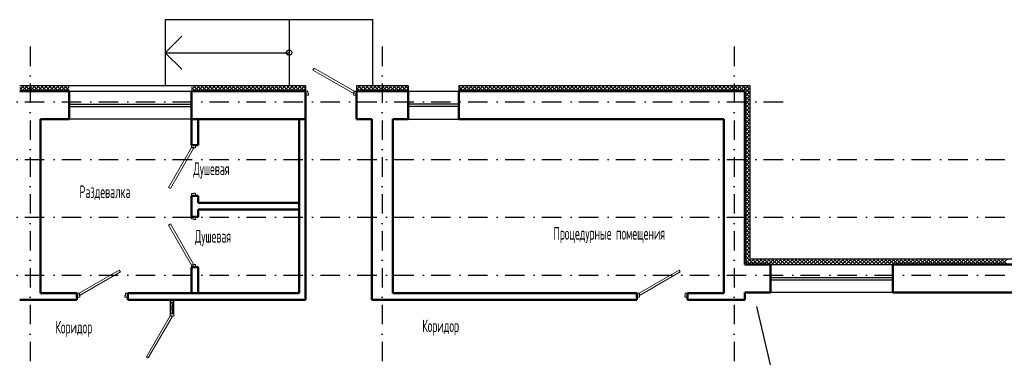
# Model space of a CAD drawing. Extents: x -1560602 to 321118, y -2308202 to -430103.
# Tile 93 of 104: x -1522665 to -1504795, y -2036983 to -2030793. Entities that reach past the tile are written whole.
import ezdxf

# ---------------------------------------------------------------- set-up
doc = ezdxf.new("R2010")
doc.units = 0
doc.header["$MEASUREMENT"] = 0
doc.linetypes.add('Dot & Dashed', pattern=[670.277762, 352.777767, -176.388884, 0, -141.111112])
doc.linetypes.add('Штрихпунктирная', pattern=[0.670278, 0.352778, -0.176389, 0, -0.141111])
doc.layers.get('0').update_dxf_attribs({"color": 255, "linetype": 'CONTINUOUS'})
doc.layers.add('Двери', color=4, linetype='CONTINUOUS', lineweight=15)
doc.layers.add('стены', color=5, linetype='CONTINUOUS', lineweight=50)
for name, color, linetype in [('Оси', 253, 'Dot & Dashed'), ('отделка', 240, 'CONTINUOUS'), ('Текст', 7, 'CONTINUOUS'), ('Утеплитель', 6, 'CONTINUOUS')]:
    doc.layers.add(name, color=color, linetype=linetype)
doc.styles.get("Standard").update_dxf_attribs({"font": 'spds.shx', "width": 0.7, "height": 250})

msp = doc.modelspace()

# ---------------------------------------------------------------- linework, layer by layer
at = {"color": 0, "ltscale": 100}
for p, q in [((-1516254.7, -2030793.1), (-1520024.7, -2030793.1)), ((-1520024.7, -2030793.1), (-1520024.7, -2031993.1)), ((-1517774.7, -2030793.1), (-1517774.7, -2031993.1)), ((-1516254.7, -2031993.1), (-1516254.7, -2030793.1)), ((-1520024.7, -2031393.1), (-1519724.7, -2031093.1)), ((-1520024.7, -2031393.1), (-1517774.7, -2031393.1)), ((-1519724.7, -2031693.1), (-1520024.7, -2031393.1))]:
    msp.add_line(p, q, dxfattribs=at)
at = {"color": 0}
msp.add_line((-1509289.3, -2036003.8, 0), (-1509041.9, -2037063.3, 0), dxfattribs=at)
at = {"color": 0, "ltscale": 100}
msp.add_circle((-1517774.7, -2031393.1), 50, dxfattribs=at)
at = {"layer": 'Двери', "color": 0, "linetype": 'Continuous'}
for p, q in [((-1517322.2, -2031673.1), (-1517342.2, -2031707.7)), ((-1517342.2, -2031707.7), (-1516614.7, -2032127.7)), ((-1516594.7, -2032093.1), (-1517322.2, -2031673.1)), ((-1517434.7, -2032093.1), (-1517474.7, -2032093.1)), ((-1517474.7, -2032163.1), (-1517424.7, -2032163.1)), ((-1517434.7, -2032133.1), (-1517434.7, -2032093.1)), ((-1517424.7, -2032133.1), (-1517434.7, -2032133.1)), ((-1517424.7, -2032163.1), (-1517424.7, -2032133.1)), ((-1516614.7, -2032127.7), (-1516594.7, -2032093.1)), ((-1516594.7, -2032133.1), (-1516604.7, -2032133.1)), ((-1516604.7, -2032133.1), (-1516604.7, -2032163.1)), ((-1516604.7, -2032163.1), (-1516554.7, -2032163.1)), ((-1516554.7, -2032093.1), (-1516594.7, -2032093.1)), ((-1516594.7, -2032093.1), (-1516594.7, -2032133.1)), ((-1519544.7, -2033113.1), (-1519964.7, -2033840.6)), ((-1519930.1, -2033860.6), (-1519510.1, -2033133.1)), ((-1519544.7, -2033073.1), (-1519544.7, -2033113.1)), ((-1519544.7, -2033113.1), (-1519504.7, -2033113.1)), ((-1519510.1, -2033133.1), (-1519544.7, -2033113.1)), ((-1519504.7, -2033113.1), (-1519504.7, -2033123.1)), ((-1519504.7, -2033123.1), (-1519474.7, -2033123.1)), ((-1519474.7, -2033123.1), (-1519474.7, -2033073.1)), ((-1519964.7, -2033840.6), (-1519930.1, -2033860.6)), ((-1519504.7, -2033953.1), (-1519544.7, -2033953.1)), ((-1519544.7, -2033953.1), (-1519544.7, -2033993.1)), ((-1519474.7, -2033943.1), (-1519504.7, -2033943.1)), ((-1519504.7, -2033943.1), (-1519504.7, -2033953.1)), ((-1519474.7, -2033993.1), (-1519474.7, -2033943.1)), ((-1519544.7, -2034413.1), (-1519544.7, -2034373.1)), ((-1519504.7, -2034413.1), (-1519544.7, -2034413.1)), ((-1519504.7, -2034423.1), (-1519504.7, -2034413.1)), ((-1519474.7, -2034423.1), (-1519504.7, -2034423.1)), ((-1519474.7, -2034373.1), (-1519474.7, -2034423.1)), ((-1519964.7, -2034525.6), (-1519930.1, -2034505.6)), ((-1519544.7, -2035253.1), (-1519964.7, -2034525.6)), ((-1519930.1, -2034505.6), (-1519510.1, -2035233.1)), ((-1521584.7, -2035763.1), (-1520857.3, -2035343.1)), ((-1520837.3, -2035377.7), (-1521564.7, -2035797.7)), ((-1520857.3, -2035343.1), (-1520837.3, -2035377.7)), ((-1519510.1, -2035233.1), (-1519544.7, -2035253.1)), ((-1519544.7, -2035293.1), (-1519544.7, -2035253.1)), ((-1519544.7, -2035253.1), (-1519504.7, -2035253.1)), ((-1519504.7, -2035253.1), (-1519504.7, -2035243.1)), ((-1519504.7, -2035243.1), (-1519474.7, -2035243.1)), ((-1519474.7, -2035243.1), (-1519474.7, -2035293.1)), ((-1511424.7, -2035763.1), (-1510697.3, -2035343.1)), ((-1510677.3, -2035377.7), (-1511404.7, -2035797.7)), ((-1510697.3, -2035343.1), (-1510677.3, -2035377.7)), ((-1521624.7, -2035763.1), (-1521584.7, -2035763.1)), ((-1521574.7, -2035833.1), (-1521624.7, -2035833.1)), ((-1521584.7, -2035763.1), (-1521584.7, -2035803.1)), ((-1521564.7, -2035797.7), (-1521584.7, -2035763.1)), ((-1521584.7, -2035803.1), (-1521574.7, -2035803.1)), ((-1521574.7, -2035803.1), (-1521574.7, -2035833.1)), ((-1520754.7, -2035833.1), (-1520754.7, -2035803.1)), ((-1520754.7, -2035803.1), (-1520744.7, -2035803.1)), ((-1520704.7, -2035833.1), (-1520754.7, -2035833.1)), ((-1520744.7, -2035803.1), (-1520744.7, -2035763.1)), ((-1520744.7, -2035763.1), (-1520704.7, -2035763.1)), ((-1511464.7, -2035763.1), (-1511424.7, -2035763.1)), ((-1511414.7, -2035833.1), (-1511464.7, -2035833.1)), ((-1511424.7, -2035763.1), (-1511424.7, -2035803.1)), ((-1511404.7, -2035797.7), (-1511424.7, -2035763.1)), ((-1511424.7, -2035803.1), (-1511414.7, -2035803.1)), ((-1511414.7, -2035803.1), (-1511414.7, -2035833.1)), ((-1510594.7, -2035833.1), (-1510594.7, -2035803.1)), ((-1510594.7, -2035803.1), (-1510584.7, -2035803.1)), ((-1510544.7, -2035833.1), (-1510594.7, -2035833.1)), ((-1510584.7, -2035803.1), (-1510584.7, -2035763.1)), ((-1510584.7, -2035763.1), (-1510544.7, -2035763.1)), ((-1519934.7, -2036173.3), (-1520364.7, -2036918.1)), ((-1520330.1, -2036938.1), (-1519900.1, -2036193.3)), ((-1519934.7, -2036133.3), (-1519934.7, -2036173.3)), ((-1519934.7, -2036173.3), (-1519894.7, -2036173.3)), ((-1519900.1, -2036193.3), (-1519934.7, -2036173.3)), ((-1519894.7, -2036173.3), (-1519894.7, -2036183.3)), ((-1519894.7, -2036183.3), (-1519864.7, -2036183.3)), ((-1519864.7, -2036183.3), (-1519864.7, -2036133.3)), ((-1520364.7, -2036918.1), (-1520330.1, -2036938.1))]:
    msp.add_line(p, q, dxfattribs=at)
at = {"layer": 'Оси', "color": 0, "linetype": 'Штрихпунктирная', "lineweight": -3, "ltscale": 1000}
for p, q in [((-1522474.7, -2031283.4), (-1522474.7, -2057488.4)), ((-1516084.7, -2031283.4), (-1516084.7, -2057488.4)), ((-1509694.7, -2031283.4), (-1509694.7, -2057488.4)), ((-1556760.1, -2032283.4), (-1508694.7, -2032283.4)), ((-1556760.1, -2033333.4), (-1497304.7, -2033333.4)), ((-1556760.1, -2034383.4), (-1497304.7, -2034383.4)), ((-1556760.1, -2035433.4), (-1497304.7, -2035433.4))]:
    msp.add_line(p, q, dxfattribs=at)
at = {"layer": 'отделка', "color": 0, "ltscale": 100}
for p, q in [((-1521764.7, -2032093.1), (-1519544.7, -2032093.1)), ((-1515614.7, -2032093.1), (-1514694.7, -2032093.1)), ((-1521764.7, -2032328.1), (-1519544.7, -2032328.1)), ((-1515614.7, -2032325.2), (-1514694.7, -2032325.2)), ((-1521764.7, -2032368.1), (-1519544.7, -2032368.1)), ((-1515614.7, -2032365.2), (-1514694.7, -2032365.2)), ((-1519544.7, -2032603.1), (-1521764.7, -2032603.1)), ((-1515614.7, -2032603.1), (-1514694.7, -2032603.1)), ((-1509039.7, -2035243.1), (-1506819.7, -2035243.1)), ((-1509039.7, -2035478.1), (-1506819.7, -2035478.1)), ((-1509039.7, -2035518.1), (-1506819.7, -2035518.1)), ((-1506819.7, -2035753.1), (-1509039.7, -2035753.1))]:
    msp.add_line(p, q, dxfattribs=at)
at = {"layer": 'отделка', "color": 0, "linetype": 'Continuous'}
for p, q in [((-1519934.7, -2035883.1), (-1519934.7, -2035933.1)), ((-1519864.7, -2035933.1), (-1519864.7, -2035883.1)), ((-1519934.7, -2035933.1), (-1519864.7, -2035933.1)), ((-1519934.7, -2035933.1), (-1519934.7, -2035983.1)), ((-1519894.7, -2035933.1), (-1519934.7, -2035933.1)), ((-1519934.7, -2035983.1), (-1519934.7, -2036083.1)), ((-1519934.7, -2036083.1), (-1519934.7, -2036133.1)), ((-1519899.7, -2035933.1), (-1519899.7, -2036133.1)), ((-1519899.7, -2036083.1), (-1519899.7, -2035983.1)), ((-1519864.7, -2035933.1), (-1519894.7, -2035933.1)), ((-1519864.7, -2036133.1), (-1519864.7, -2035933.1)), ((-1519864.7, -2036133.1), (-1519934.7, -2036133.1)), ((-1519934.7, -2036133.1), (-1519894.7, -2036133.1)), ((-1519894.7, -2036133.1), (-1519864.7, -2036133.1))]:
    msp.add_line(p, q, dxfattribs=at)
at = {"layer": 'стены', "color": 0, "ltscale": 100}
for p, q in [((-1521764.7, -2032093.1), (-1522664.7, -2032093.1)), ((-1521764.7, -2032093.1), (-1521764.7, -2032163.1)), ((-1521764.7, -2032163.1), (-1521764.7, -2032603.1)), ((-1519544.7, -2032093.1), (-1519544.7, -2032163.1)), ((-1517474.7, -2032093.1), (-1519544.7, -2032093.1)), ((-1519544.7, -2032163.1), (-1519544.7, -2032603.1)), ((-1517474.7, -2032093.1), (-1517474.7, -2035883.1)), ((-1516554.7, -2032603.1), (-1516554.7, -2032093.1)), ((-1515614.7, -2032093.1), (-1516554.7, -2032093.1)), ((-1515614.7, -2032093.1), (-1515614.7, -2032603.1)), ((-1509504.7, -2032093.1), (-1514694.7, -2032093.1)), ((-1514694.7, -2032093.1), (-1514694.7, -2032603.1)), ((-1509504.7, -2035243.1), (-1509504.7, -2032093.1)), ((-1509504.7, -2032093.1), (-1509504.7, -2032093.1)), ((-1522284.7, -2033653.1), (-1522284.7, -2032603.1)), ((-1522284.7, -2032603.1), (-1521764.7, -2032603.1)), ((-1518294.7, -2032603.1), (-1519544.7, -2032603.1)), ((-1519544.7, -2032603.1), (-1519544.7, -2033073.1)), ((-1519424.7, -2033073.1), (-1519424.7, -2032603.1)), ((-1518294.7, -2032603.1), (-1517474.7, -2032603.1)), ((-1517594.7, -2035763.1), (-1517594.7, -2032603.1)), ((-1516274.7, -2032603.1), (-1516554.7, -2032603.1)), ((-1516274.7, -2032603.1), (-1516274.7, -2035883.1)), ((-1515894.7, -2035763.1), (-1515894.7, -2032603.1)), ((-1515614.7, -2032603.1), (-1515894.7, -2032603.1)), ((-1514694.7, -2032603.1), (-1509884.7, -2032603.1)), ((-1509884.7, -2032603.1), (-1509884.7, -2035243.1)), ((-1519544.7, -2033073.1), (-1519424.7, -2033073.1)), ((-1522284.7, -2035763.1), (-1522284.7, -2033653.1)), ((-1519544.7, -2034373.1), (-1519544.7, -2033993.1)), ((-1519544.7, -2033993.1), (-1519424.7, -2033993.1)), ((-1519424.7, -2033993.1), (-1519424.7, -2034123.1)), ((-1519424.7, -2034123.1), (-1517594.7, -2034123.1)), ((-1519424.7, -2034373.1), (-1519424.7, -2034243.1)), ((-1519424.7, -2034243.1), (-1517594.7, -2034243.1)), ((-1519544.7, -2034373.1), (-1519424.7, -2034373.1)), ((-1519544.7, -2035763.1), (-1519544.7, -2035293.1)), ((-1519544.7, -2035293.1), (-1519424.7, -2035293.1)), ((-1519424.7, -2035293.1), (-1519424.7, -2035763.1)), ((-1509884.7, -2035753.1), (-1509884.7, -2035243.1)), ((-1509039.7, -2035243.1), (-1509504.7, -2035243.1)), ((-1509039.7, -2035243.1), (-1509039.7, -2035313.1)), ((-1509039.7, -2035313.1), (-1509039.7, -2035753.1)), ((-1498354.7, -2035243.1), (-1506819.7, -2035243.1)), ((-1506819.7, -2035243.1), (-1506819.7, -2035313.1)), ((-1506819.7, -2035313.1), (-1506819.7, -2035753.1)), ((-1521624.7, -2035763.1), (-1522284.7, -2035763.1)), ((-1522284.7, -2035883.1), (-1521624.7, -2035883.1)), ((-1521624.7, -2035763.1), (-1521624.7, -2035883.1)), ((-1521624.7, -2035858.1), (-1521624.7, -2035788.1)), ((-1520704.7, -2035788.1), (-1520704.7, -2035763.1)), ((-1518294.7, -2035763.1), (-1520704.7, -2035763.1)), ((-1520704.7, -2035765), (-1520704.7, -2035885)), ((-1520704.7, -2035858.1), (-1520704.7, -2035788.1)), ((-1520704.7, -2035883.1), (-1520704.7, -2035858.1)), ((-1520704.7, -2035883.1), (-1519934.7, -2035883.1)), ((-1519934.7, -2035883.1), (-1517474.7, -2035883.1)), ((-1517594.7, -2035763.1), (-1518294.7, -2035763.1)), ((-1511464.7, -2035763.1), (-1515894.7, -2035763.1)), ((-1515894.7, -2035883.1), (-1511464.7, -2035883.1)), ((-1511464.7, -2035763.1), (-1511464.7, -2035883.1)), ((-1509884.7, -2035763.1), (-1510544.7, -2035763.1)), ((-1510544.7, -2035765), (-1510544.7, -2035885)), ((-1510544.7, -2035883.1), (-1509884.7, -2035883.1)), ((-1509884.7, -2035753.1), (-1509884.7, -2035763.1)), ((-1509504.7, -2035883.1), (-1509504.7, -2035753.1)), ((-1509504.7, -2035753.1), (-1509039.7, -2035753.1)), ((-1506819.7, -2035753.1), (-1498534.7, -2035753.1))]:
    msp.add_line(p, q, dxfattribs=at)
at = {"layer": 'стены', "color": 0, "linetype": 'Continuous', "ltscale": 100}
for p, q in [((-1521764.7, -2032093.1), (-1521764.7, -2032163.1)), ((-1519544.7, -2032093.1), (-1519544.7, -2032163.1)), ((-1509039.7, -2035243.1), (-1509039.7, -2035313.1)), ((-1506819.7, -2035243.1), (-1506819.7, -2035313.1)), ((-1522664.7, -2035883.1), (-1522284.7, -2035883.1)), ((-1521624.7, -2035858.1), (-1521624.7, -2035788.1)), ((-1521624.7, -2035858.1), (-1521624.7, -2035788.1)), ((-1520704.7, -2035788.1), (-1520704.7, -2035858.1)), ((-1520704.7, -2035858.1), (-1520704.7, -2035788.1)), ((-1515894.7, -2035883.1), (-1516274.7, -2035883.1)), ((-1509504.7, -2035883.1), (-1509884.7, -2035883.1))]:
    msp.add_line(p, q, dxfattribs=at)
at = {"layer": 'Утеплитель', "color": 0, "ltscale": 100}
for p, q in [((-1521764.7, -2031993.1), (-1522664.7, -2031993.1)), ((-1522664.7, -2032063.7), (-1522594.1, -2031993.1)), ((-1522527.4, -2032093.1), (-1522627.4, -2031993.1)), ((-1522623.4, -2032093.1), (-1522523.4, -2031993.1)), ((-1522456.7, -2032093.1), (-1522556.7, -2031993.1)), ((-1522552.7, -2032093.1), (-1522452.7, -2031993.1)), ((-1522386, -2032093.1), (-1522486, -2031993.1)), ((-1522481.9, -2032093.1), (-1522381.9, -2031993.1)), ((-1522315.2, -2032093.1), (-1522415.2, -2031993.1)), ((-1522411.2, -2032093.1), (-1522311.2, -2031993.1)), ((-1522244.5, -2032093.1), (-1522344.5, -2031993.1)), ((-1522340.5, -2032093.1), (-1522240.5, -2031993.1)), ((-1522173.8, -2032093.1), (-1522273.8, -2031993.1)), ((-1522269.8, -2032093.1), (-1522169.8, -2031993.1)), ((-1522103.1, -2032093.1), (-1522203.1, -2031993.1)), ((-1522199.1, -2032093.1), (-1522099.1, -2031993.1)), ((-1522032.4, -2032093.1), (-1522132.4, -2031993.1)), ((-1522128.4, -2032093.1), (-1522028.4, -2031993.1)), ((-1521961.7, -2032093.1), (-1522061.7, -2031993.1)), ((-1522057.7, -2032093.1), (-1521957.7, -2031993.1)), ((-1521891, -2032093.1), (-1521991, -2031993.1)), ((-1521987, -2032093.1), (-1521887, -2031993.1)), ((-1521820.3, -2032093.1), (-1521920.3, -2031993.1)), ((-1521916.3, -2032093.1), (-1521816.3, -2031993.1)), ((-1521764.7, -2032077.9), (-1521849.6, -2031993.1)), ((-1521764.7, -2032007.2), (-1521778.8, -2031993.1)), ((-1517474.7, -2031993.1), (-1521764.7, -2031993.1)), ((-1519544.7, -2032063.7), (-1519474.1, -2031993.1)), ((-1519407.4, -2032093.1), (-1519507.4, -2031993.1)), ((-1519503.4, -2032093.1), (-1519403.4, -2031993.1)), ((-1519336.7, -2032093.1), (-1519436.7, -2031993.1)), ((-1519432.7, -2032093.1), (-1519332.7, -2031993.1)), ((-1519266, -2032093.1), (-1519366, -2031993.1)), ((-1519361.9, -2032093.1), (-1519261.9, -2031993.1)), ((-1519195.2, -2032093.1), (-1519295.2, -2031993.1)), ((-1519291.2, -2032093.1), (-1519191.2, -2031993.1)), ((-1519124.5, -2032093.1), (-1519224.5, -2031993.1)), ((-1519220.5, -2032093.1), (-1519120.5, -2031993.1)), ((-1519053.8, -2032093.1), (-1519153.8, -2031993.1)), ((-1519149.8, -2032093.1), (-1519049.8, -2031993.1)), ((-1518983.1, -2032093.1), (-1519083.1, -2031993.1)), ((-1519079.1, -2032093.1), (-1518979.1, -2031993.1)), ((-1518912.4, -2032093.1), (-1519012.4, -2031993.1)), ((-1519008.4, -2032093.1), (-1518908.4, -2031993.1)), ((-1518841.7, -2032093.1), (-1518941.7, -2031993.1)), ((-1518937.7, -2032093.1), (-1518837.7, -2031993.1)), ((-1518771, -2032093.1), (-1518871, -2031993.1)), ((-1518867, -2032093.1), (-1518767, -2031993.1)), ((-1518700.3, -2032093.1), (-1518800.3, -2031993.1)), ((-1518796.3, -2032093.1), (-1518696.3, -2031993.1)), ((-1518629.6, -2032093.1), (-1518729.6, -2031993.1)), ((-1518725.6, -2032093.1), (-1518625.6, -2031993.1)), ((-1518558.8, -2032093.1), (-1518658.8, -2031993.1)), ((-1518654.8, -2032093.1), (-1518554.8, -2031993.1)), ((-1518488.1, -2032093.1), (-1518588.1, -2031993.1)), ((-1518584.1, -2032093.1), (-1518484.1, -2031993.1)), ((-1518417.4, -2032093.1), (-1518517.4, -2031993.1)), ((-1518513.4, -2032093.1), (-1518413.4, -2031993.1)), ((-1518346.7, -2032093.1), (-1518446.7, -2031993.1)), ((-1518442.7, -2032093.1), (-1518342.7, -2031993.1)), ((-1518276, -2032093.1), (-1518376, -2031993.1)), ((-1518372, -2032093.1), (-1518272, -2031993.1)), ((-1518205.3, -2032093.1), (-1518305.3, -2031993.1)), ((-1518301.3, -2032093.1), (-1518201.3, -2031993.1)), ((-1518134.6, -2032093.1), (-1518234.6, -2031993.1)), ((-1518230.6, -2032093.1), (-1518130.6, -2031993.1)), ((-1518063.9, -2032093.1), (-1518163.9, -2031993.1)), ((-1518159.9, -2032093.1), (-1518059.9, -2031993.1)), ((-1517993.2, -2032093.1), (-1518093.2, -2031993.1)), ((-1518089.2, -2032093.1), (-1517989.2, -2031993.1)), ((-1517922.5, -2032093.1), (-1518022.5, -2031993.1)), ((-1518018.4, -2032093.1), (-1517918.4, -2031993.1)), ((-1517851.7, -2032093.1), (-1517951.7, -2031993.1)), ((-1517947.7, -2032093.1), (-1517847.7, -2031993.1)), ((-1517781, -2032093.1), (-1517881, -2031993.1)), ((-1517877, -2032093.1), (-1517777, -2031993.1)), ((-1517710.3, -2032093.1), (-1517810.3, -2031993.1)), ((-1517806.3, -2032093.1), (-1517706.3, -2031993.1)), ((-1517639.6, -2032093.1), (-1517739.6, -2031993.1)), ((-1517735.6, -2032093.1), (-1517635.6, -2031993.1)), ((-1517568.9, -2032093.1), (-1517668.9, -2031993.1)), ((-1517664.9, -2032093.1), (-1517564.9, -2031993.1)), ((-1517498.2, -2032093.1), (-1517598.2, -2031993.1)), ((-1517594.2, -2032093.1), (-1517494.2, -2031993.1)), ((-1517474.7, -2032045.8), (-1517527.5, -2031993.1)), ((-1517474.7, -2031993.1), (-1517474.7, -2032093.1)), ((-1516554.7, -2031993.1), (-1516554.7, -2032093.1)), ((-1515614.7, -2031993.1), (-1516554.7, -2031993.1)), ((-1516554.7, -2031994.4), (-1516553.4, -2031993.1)), ((-1516554.7, -2032065.1), (-1516482.7, -2031993.1)), ((-1516416, -2032093.1), (-1516516, -2031993.1)), ((-1516512, -2032093.1), (-1516412, -2031993.1)), ((-1516345.3, -2032093.1), (-1516445.3, -2031993.1)), ((-1516441.3, -2032093.1), (-1516341.3, -2031993.1)), ((-1516274.6, -2032093.1), (-1516374.6, -2031993.1)), ((-1516370.6, -2032093.1), (-1516270.6, -2031993.1)), ((-1516203.9, -2032093.1), (-1516303.9, -2031993.1)), ((-1516299.9, -2032093.1), (-1516199.9, -2031993.1)), ((-1516133.2, -2032093.1), (-1516233.2, -2031993.1)), ((-1516229.2, -2032093.1), (-1516129.2, -2031993.1)), ((-1516062.5, -2032093.1), (-1516162.5, -2031993.1)), ((-1516158.4, -2032093.1), (-1516058.4, -2031993.1)), ((-1515991.7, -2032093.1), (-1516091.7, -2031993.1)), ((-1516087.7, -2032093.1), (-1515987.7, -2031993.1)), ((-1515921, -2032093.1), (-1516021, -2031993.1)), ((-1516017, -2032093.1), (-1515917, -2031993.1)), ((-1515850.3, -2032093.1), (-1515950.3, -2031993.1)), ((-1515946.3, -2032093.1), (-1515846.3, -2031993.1)), ((-1515779.6, -2032093.1), (-1515879.6, -2031993.1)), ((-1515875.6, -2032093.1), (-1515775.6, -2031993.1)), ((-1515708.9, -2032093.1), (-1515808.9, -2031993.1)), ((-1515804.9, -2032093.1), (-1515704.9, -2031993.1)), ((-1515638.2, -2032093.1), (-1515738.2, -2031993.1)), ((-1515734.2, -2032093.1), (-1515634.2, -2031993.1)), ((-1515614.7, -2032045.8), (-1515667.5, -2031993.1)), ((-1515614.7, -2031993.1), (-1515614.7, -2032093.1)), ((-1514694.7, -2031993.1), (-1514694.7, -2032093.1)), ((-1509504.7, -2031993.1), (-1514694.7, -2031993.1)), ((-1514694.7, -2032013.3), (-1514674.5, -2031993.1)), ((-1514694.7, -2032084.1), (-1514603.8, -2031993.1)), ((-1514537.1, -2032093.1), (-1514637.1, -2031993.1)), ((-1514633.1, -2032093.1), (-1514533.1, -2031993.1)), ((-1514466.4, -2032093.1), (-1514566.4, -2031993.1)), ((-1514562.4, -2032093.1), (-1514462.4, -2031993.1)), ((-1514395.6, -2032093.1), (-1514495.6, -2031993.1)), ((-1514491.6, -2032093.1), (-1514391.6, -2031993.1)), ((-1514324.9, -2032093.1), (-1514424.9, -2031993.1)), ((-1514420.9, -2032093.1), (-1514320.9, -2031993.1)), ((-1514254.2, -2032093.1), (-1514354.2, -2031993.1)), ((-1514350.2, -2032093.1), (-1514250.2, -2031993.1)), ((-1514183.5, -2032093.1), (-1514283.5, -2031993.1)), ((-1514279.5, -2032093.1), (-1514179.5, -2031993.1)), ((-1514112.8, -2032093.1), (-1514212.8, -2031993.1)), ((-1514208.8, -2032093.1), (-1514108.8, -2031993.1)), ((-1514042.1, -2032093.1), (-1514142.1, -2031993.1)), ((-1514138.1, -2032093.1), (-1514038.1, -2031993.1)), ((-1513971.4, -2032093.1), (-1514071.4, -2031993.1)), ((-1514067.4, -2032093.1), (-1513967.4, -2031993.1)), ((-1513900.7, -2032093.1), (-1514000.7, -2031993.1)), ((-1513996.7, -2032093.1), (-1513896.7, -2031993.1)), ((-1513830, -2032093.1), (-1513930, -2031993.1)), ((-1513926, -2032093.1), (-1513826, -2031993.1)), ((-1513759.3, -2032093.1), (-1513859.3, -2031993.1)), ((-1513855.2, -2032093.1), (-1513755.2, -2031993.1)), ((-1513688.5, -2032093.1), (-1513788.5, -2031993.1)), ((-1513784.5, -2032093.1), (-1513684.5, -2031993.1)), ((-1513617.8, -2032093.1), (-1513717.8, -2031993.1)), ((-1513713.8, -2032093.1), (-1513613.8, -2031993.1)), ((-1513547.1, -2032093.1), (-1513647.1, -2031993.1)), ((-1513643.1, -2032093.1), (-1513543.1, -2031993.1)), ((-1513476.4, -2032093.1), (-1513576.4, -2031993.1)), ((-1513572.4, -2032093.1), (-1513472.4, -2031993.1)), ((-1513405.7, -2032093.1), (-1513505.7, -2031993.1)), ((-1513501.7, -2032093.1), (-1513401.7, -2031993.1)), ((-1513335, -2032093.1), (-1513435, -2031993.1)), ((-1513431, -2032093.1), (-1513331, -2031993.1)), ((-1513264.3, -2032093.1), (-1513364.3, -2031993.1)), ((-1513360.3, -2032093.1), (-1513260.3, -2031993.1)), ((-1513193.6, -2032093.1), (-1513293.6, -2031993.1)), ((-1513289.6, -2032093.1), (-1513189.6, -2031993.1)), ((-1513122.9, -2032093.1), (-1513222.9, -2031993.1)), ((-1513218.8, -2032093.1), (-1513118.8, -2031993.1)), ((-1513052.1, -2032093.1), (-1513152.1, -2031993.1)), ((-1513148.1, -2032093.1), (-1513048.1, -2031993.1)), ((-1512981.4, -2032093.1), (-1513081.4, -2031993.1)), ((-1513077.4, -2032093.1), (-1512977.4, -2031993.1)), ((-1512910.7, -2032093.1), (-1513010.7, -2031993.1)), ((-1513006.7, -2032093.1), (-1512906.7, -2031993.1)), ((-1512840, -2032093.1), (-1512940, -2031993.1)), ((-1512936, -2032093.1), (-1512836, -2031993.1)), ((-1512769.3, -2032093.1), (-1512869.3, -2031993.1)), ((-1512865.3, -2032093.1), (-1512765.3, -2031993.1)), ((-1512698.6, -2032093.1), (-1512798.6, -2031993.1)), ((-1512794.6, -2032093.1), (-1512694.6, -2031993.1)), ((-1512627.9, -2032093.1), (-1512727.9, -2031993.1)), ((-1512723.9, -2032093.1), (-1512623.9, -2031993.1)), ((-1512557.2, -2032093.1), (-1512657.2, -2031993.1)), ((-1512653.2, -2032093.1), (-1512553.2, -2031993.1)), ((-1512486.5, -2032093.1), (-1512586.5, -2031993.1)), ((-1512582.5, -2032093.1), (-1512482.5, -2031993.1)), ((-1512415.7, -2032093.1), (-1512515.7, -2031993.1)), ((-1512511.7, -2032093.1), (-1512411.7, -2031993.1)), ((-1512345, -2032093.1), (-1512445, -2031993.1)), ((-1512441, -2032093.1), (-1512341, -2031993.1)), ((-1512274.3, -2032093.1), (-1512374.3, -2031993.1)), ((-1512370.3, -2032093.1), (-1512270.3, -2031993.1)), ((-1512203.6, -2032093.1), (-1512303.6, -2031993.1)), ((-1512299.6, -2032093.1), (-1512199.6, -2031993.1)), ((-1512132.9, -2032093.1), (-1512232.9, -2031993.1)), ((-1512228.9, -2032093.1), (-1512128.9, -2031993.1)), ((-1512062.2, -2032093.1), (-1512162.2, -2031993.1)), ((-1512158.2, -2032093.1), (-1512058.2, -2031993.1)), ((-1511991.5, -2032093.1), (-1512091.5, -2031993.1)), ((-1512087.5, -2032093.1), (-1511987.5, -2031993.1)), ((-1511920.8, -2032093.1), (-1512020.8, -2031993.1)), ((-1512016.8, -2032093.1), (-1511916.8, -2031993.1)), ((-1511850.1, -2032093.1), (-1511950.1, -2031993.1)), ((-1511946.1, -2032093.1), (-1511846.1, -2031993.1)), ((-1511779.4, -2032093.1), (-1511879.4, -2031993.1)), ((-1511875.3, -2032093.1), (-1511775.3, -2031993.1)), ((-1511708.6, -2032093.1), (-1511808.6, -2031993.1)), ((-1511804.6, -2032093.1), (-1511704.6, -2031993.1)), ((-1511637.9, -2032093.1), (-1511737.9, -2031993.1)), ((-1511733.9, -2032093.1), (-1511633.9, -2031993.1)), ((-1511567.2, -2032093.1), (-1511667.2, -2031993.1)), ((-1511663.2, -2032093.1), (-1511563.2, -2031993.1)), ((-1511496.5, -2032093.1), (-1511596.5, -2031993.1)), ((-1511592.5, -2032093.1), (-1511492.5, -2031993.1)), ((-1511425.8, -2032093.1), (-1511525.8, -2031993.1)), ((-1511521.8, -2032093.1), (-1511421.8, -2031993.1)), ((-1511355.1, -2032093.1), (-1511455.1, -2031993.1)), ((-1511451.1, -2032093.1), (-1511351.1, -2031993.1)), ((-1511284.4, -2032093.1), (-1511384.4, -2031993.1)), ((-1511380.4, -2032093.1), (-1511280.4, -2031993.1)), ((-1511213.7, -2032093.1), (-1511313.7, -2031993.1)), ((-1511309.7, -2032093.1), (-1511209.7, -2031993.1)), ((-1511143, -2032093.1), (-1511243, -2031993.1)), ((-1511238.9, -2032093.1), (-1511138.9, -2031993.1)), ((-1511072.2, -2032093.1), (-1511172.2, -2031993.1)), ((-1511168.2, -2032093.1), (-1511068.2, -2031993.1)), ((-1511001.5, -2032093.1), (-1511101.5, -2031993.1)), ((-1511097.5, -2032093.1), (-1510997.5, -2031993.1)), ((-1510930.8, -2032093.1), (-1511030.8, -2031993.1)), ((-1511026.8, -2032093.1), (-1510926.8, -2031993.1)), ((-1510860.1, -2032093.1), (-1510960.1, -2031993.1)), ((-1510956.1, -2032093.1), (-1510856.1, -2031993.1)), ((-1510789.4, -2032093.1), (-1510889.4, -2031993.1)), ((-1510885.4, -2032093.1), (-1510785.4, -2031993.1)), ((-1510718.7, -2032093.1), (-1510818.7, -2031993.1)), ((-1510814.7, -2032093.1), (-1510714.7, -2031993.1)), ((-1510648, -2032093.1), (-1510748, -2031993.1)), ((-1510744, -2032093.1), (-1510644, -2031993.1)), ((-1510577.3, -2032093.1), (-1510677.3, -2031993.1)), ((-1510673.3, -2032093.1), (-1510573.3, -2031993.1)), ((-1510506.6, -2032093.1), (-1510606.6, -2031993.1)), ((-1510602.6, -2032093.1), (-1510502.6, -2031993.1)), ((-1510435.9, -2032093.1), (-1510535.9, -2031993.1)), ((-1510531.8, -2032093.1), (-1510431.8, -2031993.1)), ((-1510365.1, -2032093.1), (-1510465.1, -2031993.1)), ((-1510461.1, -2032093.1), (-1510361.1, -2031993.1)), ((-1510294.4, -2032093.1), (-1510394.4, -2031993.1)), ((-1510390.4, -2032093.1), (-1510290.4, -2031993.1)), ((-1510223.7, -2032093.1), (-1510323.7, -2031993.1)), ((-1510319.7, -2032093.1), (-1510219.7, -2031993.1)), ((-1510153, -2032093.1), (-1510253, -2031993.1)), ((-1510249, -2032093.1), (-1510149, -2031993.1)), ((-1510082.3, -2032093.1), (-1510182.3, -2031993.1)), ((-1510178.3, -2032093.1), (-1510078.3, -2031993.1)), ((-1510011.6, -2032093.1), (-1510111.6, -2031993.1)), ((-1510107.6, -2032093.1), (-1510007.6, -2031993.1)), ((-1509940.9, -2032093.1), (-1510040.9, -2031993.1)), ((-1510036.9, -2032093.1), (-1509936.9, -2031993.1)), ((-1509870.2, -2032093.1), (-1509970.2, -2031993.1)), ((-1509966.2, -2032093.1), (-1509866.2, -2031993.1)), ((-1509799.5, -2032093.1), (-1509899.5, -2031993.1)), ((-1509895.4, -2032093.1), (-1509795.4, -2031993.1)), ((-1509728.7, -2032093.1), (-1509828.7, -2031993.1)), ((-1509824.7, -2032093.1), (-1509724.7, -2031993.1)), ((-1509658, -2032093.1), (-1509758, -2031993.1)), ((-1509754, -2032093.1), (-1509654, -2031993.1)), ((-1509587.3, -2032093.1), (-1509687.3, -2031993.1)), ((-1509683.3, -2032093.1), (-1509583.3, -2031993.1)), ((-1509516.6, -2032093.1), (-1509616.6, -2031993.1)), ((-1509612.6, -2032093.1), (-1509512.6, -2031993.1)), ((-1509504.7, -2032034.2), (-1509545.9, -2031993.1)), ((-1509404.7, -2031993.1), (-1509504.7, -2031993.1)), ((-1509504.7, -2032055.9), (-1509441.9, -2031993.1)), ((-1509435.8, -2032032.5), (-1509475.2, -2031993.1)), ((-1509404.7, -2035143.1), (-1509404.7, -2031993.1)), ((-1522598.1, -2032093.1), (-1522664.7, -2032026.4)), ((-1521845.6, -2032093.1), (-1521764.7, -2032012.3)), ((-1521774.8, -2032093.1), (-1521764.7, -2032083)), ((-1519478.1, -2032093.1), (-1519544.7, -2032026.4)), ((-1517523.5, -2032093.1), (-1517474.7, -2032044.4)), ((-1516486.7, -2032093.1), (-1516554.7, -2032025.1)), ((-1515663.5, -2032093.1), (-1515614.7, -2032044.4)), ((-1514607.8, -2032093.1), (-1514694.7, -2032006.1)), ((-1514678.5, -2032093.1), (-1514694.7, -2032076.8)), ((-1509541.9, -2032093.1), (-1509504.7, -2032055.9)), ((-1509466.9, -2032072.1), (-1509504.7, -2032034.2)), ((-1509504.7, -2032126.6), (-1509471.2, -2032093.1)), ((-1509504.7, -2032197.4), (-1509404.7, -2032097.4)), ((-1509504.7, -2032268.1), (-1509404.7, -2032168.1)), ((-1509404.7, -2032275.7), (-1509504.7, -2032175.7)), ((-1509404.7, -2032205), (-1509498, -2032111.7)), ((-1509471.2, -2032093.1), (-1509404.7, -2032026.6)), ((-1509445.9, -2032093.1), (-1509466.9, -2032072.1)), ((-1509404.7, -2032134.2), (-1509445.9, -2032093.1)), ((-1509404.7, -2032063.5), (-1509435.8, -2032032.5)), ((-1509504.7, -2032338.8), (-1509404.7, -2032238.8)), ((-1509404.7, -2032346.4), (-1509504.7, -2032246.4)), ((-1509504.7, -2032409.5), (-1509404.7, -2032309.5)), ((-1509404.7, -2032417.1), (-1509504.7, -2032317.1)), ((-1509504.7, -2032480.2), (-1509404.7, -2032380.2)), ((-1509404.7, -2032487.8), (-1509504.7, -2032387.8)), ((-1509504.7, -2032550.9), (-1509404.7, -2032450.9)), ((-1509404.7, -2032558.5), (-1509504.7, -2032458.5)), ((-1509504.7, -2032621.6), (-1509404.7, -2032521.6)), ((-1509404.7, -2032629.2), (-1509504.7, -2032529.2)), ((-1509504.7, -2032692.3), (-1509404.7, -2032592.3)), ((-1509404.7, -2032699.9), (-1509504.7, -2032599.9)), ((-1509504.7, -2032763), (-1509404.7, -2032663)), ((-1509404.7, -2032770.6), (-1509504.7, -2032670.6)), ((-1509504.7, -2032833.8), (-1509404.7, -2032733.8)), ((-1509404.7, -2032841.3), (-1509504.7, -2032741.3)), ((-1509504.7, -2032904.5), (-1509404.7, -2032804.5)), ((-1509404.7, -2032912.1), (-1509504.7, -2032812.1)), ((-1509504.7, -2032975.2), (-1509404.7, -2032875.2)), ((-1509404.7, -2032982.8), (-1509504.7, -2032882.8)), ((-1509504.7, -2033045.9), (-1509404.7, -2032945.9)), ((-1509404.7, -2033053.5), (-1509504.7, -2032953.5)), ((-1509504.7, -2033116.6), (-1509404.7, -2033016.6)), ((-1509404.7, -2033124.2), (-1509504.7, -2033024.2)), ((-1509504.7, -2033187.3), (-1509404.7, -2033087.3)), ((-1509404.7, -2033194.9), (-1509504.7, -2033094.9)), ((-1509504.7, -2033258), (-1509404.7, -2033158)), ((-1509404.7, -2033265.6), (-1509504.7, -2033165.6)), ((-1509504.7, -2033328.7), (-1509404.7, -2033228.7)), ((-1509404.7, -2033336.3), (-1509504.7, -2033236.3)), ((-1509504.7, -2033399.4), (-1509404.7, -2033299.4)), ((-1509404.7, -2033407), (-1509504.7, -2033307)), ((-1509504.7, -2033470.1), (-1509404.7, -2033370.1)), ((-1509404.7, -2033477.7), (-1509504.7, -2033377.7)), ((-1509504.7, -2033540.9), (-1509404.7, -2033440.9)), ((-1509404.7, -2033548.5), (-1509504.7, -2033448.5)), ((-1509504.7, -2033611.6), (-1509404.7, -2033511.6)), ((-1509404.7, -2033619.2), (-1509504.7, -2033519.2)), ((-1509504.7, -2033682.3), (-1509404.7, -2033582.3)), ((-1509404.7, -2033689.9), (-1509504.7, -2033589.9)), ((-1509504.7, -2033753), (-1509404.7, -2033653)), ((-1509404.7, -2033760.6), (-1509504.7, -2033660.6)), ((-1509504.7, -2033823.7), (-1509404.7, -2033723.7)), ((-1509404.7, -2033831.3), (-1509504.7, -2033731.3)), ((-1509504.7, -2033894.4), (-1509404.7, -2033794.4)), ((-1509404.7, -2033902), (-1509504.7, -2033802)), ((-1509504.7, -2033965.1), (-1509404.7, -2033865.1)), ((-1509404.7, -2033972.7), (-1509504.7, -2033872.7)), ((-1509504.7, -2034035.8), (-1509404.7, -2033935.8)), ((-1509404.7, -2034043.4), (-1509504.7, -2033943.4)), ((-1509504.7, -2034106.5), (-1509404.7, -2034006.5)), ((-1509404.7, -2034114.1), (-1509504.7, -2034014.1)), ((-1509504.7, -2034177.3), (-1509404.7, -2034077.3)), ((-1509404.7, -2034184.9), (-1509504.7, -2034084.9)), ((-1509504.7, -2034248), (-1509404.7, -2034148)), ((-1509404.7, -2034255.6), (-1509504.7, -2034155.6)), ((-1509504.7, -2034318.7), (-1509404.7, -2034218.7)), ((-1509404.7, -2034326.3), (-1509504.7, -2034226.3)), ((-1509504.7, -2034389.4), (-1509404.7, -2034289.4)), ((-1509404.7, -2034397), (-1509504.7, -2034297)), ((-1509504.7, -2034460.1), (-1509404.7, -2034360.1)), ((-1509404.7, -2034467.7), (-1509504.7, -2034367.7)), ((-1509504.7, -2034530.8), (-1509404.7, -2034430.8)), ((-1509404.7, -2034538.4), (-1509504.7, -2034438.4)), ((-1509504.7, -2034601.5), (-1509404.7, -2034501.5)), ((-1509404.7, -2034609.1), (-1509504.7, -2034509.1)), ((-1509504.7, -2034672.2), (-1509404.7, -2034572.2)), ((-1509404.7, -2034679.8), (-1509504.7, -2034579.8)), ((-1509504.7, -2034742.9), (-1509404.7, -2034642.9)), ((-1509404.7, -2034750.5), (-1509504.7, -2034650.5)), ((-1509504.7, -2034813.6), (-1509404.7, -2034713.6)), ((-1509404.7, -2034821.2), (-1509504.7, -2034721.2)), ((-1509504.7, -2034884.4), (-1509404.7, -2034784.4)), ((-1509404.7, -2034892), (-1509504.7, -2034792)), ((-1509504.7, -2034955.1), (-1509404.7, -2034855.1)), ((-1509404.7, -2034962.7), (-1509504.7, -2034862.7)), ((-1509504.7, -2035025.8), (-1509404.7, -2034925.8)), ((-1509404.7, -2035033.4), (-1509504.7, -2034933.4)), ((-1509504.7, -2035096.5), (-1509404.7, -2034996.5)), ((-1509404.7, -2035104.1), (-1509504.7, -2035004.1)), ((-1509436.4, -2035143.1), (-1509504.7, -2035074.8)), ((-1509504.7, -2035167.2), (-1509480.6, -2035143.1)), ((-1509504.7, -2035237.9), (-1509409.9, -2035143.1)), ((-1509449.8, -2035200.4), (-1509504.7, -2035145.5)), ((-1509480.6, -2035143.1), (-1509404.7, -2035067.2)), ((-1509407.2, -2035243.1), (-1509456, -2035194.3)), ((-1509439.2, -2035243.1), (-1509339.2, -2035143.1)), ((-1509418.7, -2035160.8), (-1509436.4, -2035143.1)), ((-1509336.4, -2035243.1), (-1509420.6, -2035158.9)), ((-1509409.9, -2035143.1), (-1509404.7, -2035137.9)), ((-1509039.7, -2035143.1), (-1509404.7, -2035143.1)), ((-1509368.5, -2035243.1), (-1509268.5, -2035143.1)), ((-1509265.7, -2035243.1), (-1509365.7, -2035143.1)), ((-1509297.8, -2035243.1), (-1509197.8, -2035143.1)), ((-1509195, -2035243.1), (-1509295, -2035143.1)), ((-1509227.1, -2035243.1), (-1509127.1, -2035143.1)), ((-1509124.3, -2035243.1), (-1509224.3, -2035143.1)), ((-1509156.4, -2035243.1), (-1509056.4, -2035143.1)), ((-1509053.6, -2035243.1), (-1509153.6, -2035143.1)), ((-1509085.7, -2035243.1), (-1509039.7, -2035197.2)), ((-1509039.7, -2035186.2), (-1509082.9, -2035143.1)), ((-1498504.7, -2035143.1), (-1509039.7, -2035143.1)), ((-1509039.7, -2035197.2), (-1508985.7, -2035143.1)), ((-1508982.9, -2035243.1), (-1509039.7, -2035186.2)), ((-1509015, -2035243.1), (-1508915, -2035143.1)), ((-1508912.2, -2035243.1), (-1509012.2, -2035143.1)), ((-1508944.2, -2035243.1), (-1508844.2, -2035143.1)), ((-1508841.5, -2035243.1), (-1508941.5, -2035143.1)), ((-1508873.5, -2035243.1), (-1508773.5, -2035143.1)), ((-1508770.8, -2035243.1), (-1508870.8, -2035143.1)), ((-1508802.8, -2035243.1), (-1508702.8, -2035143.1)), ((-1508700.1, -2035243.1), (-1508800.1, -2035143.1)), ((-1508732.1, -2035243.1), (-1508632.1, -2035143.1)), ((-1508629.3, -2035243.1), (-1508729.3, -2035143.1)), ((-1508661.4, -2035243.1), (-1508561.4, -2035143.1)), ((-1508558.6, -2035243.1), (-1508658.6, -2035143.1)), ((-1508590.7, -2035243.1), (-1508490.7, -2035143.1)), ((-1508487.9, -2035243.1), (-1508587.9, -2035143.1)), ((-1508520, -2035243.1), (-1508420, -2035143.1)), ((-1508417.2, -2035243.1), (-1508517.2, -2035143.1)), ((-1508449.3, -2035243.1), (-1508349.3, -2035143.1)), ((-1508346.5, -2035243.1), (-1508446.5, -2035143.1)), ((-1508378.6, -2035243.1), (-1508278.6, -2035143.1)), ((-1508275.8, -2035243.1), (-1508375.8, -2035143.1)), ((-1508307.8, -2035243.1), (-1508207.8, -2035143.1)), ((-1508205.1, -2035243.1), (-1508305.1, -2035143.1)), ((-1508237.1, -2035243.1), (-1508137.1, -2035143.1)), ((-1508134.4, -2035243.1), (-1508234.4, -2035143.1)), ((-1508166.4, -2035243.1), (-1508066.4, -2035143.1)), ((-1508063.7, -2035243.1), (-1508163.7, -2035143.1)), ((-1508095.7, -2035243.1), (-1507995.7, -2035143.1)), ((-1507992.9, -2035243.1), (-1508092.9, -2035143.1)), ((-1508025, -2035243.1), (-1507925, -2035143.1)), ((-1507922.2, -2035243.1), (-1508022.2, -2035143.1)), ((-1507954.3, -2035243.1), (-1507854.3, -2035143.1)), ((-1507851.5, -2035243.1), (-1507951.5, -2035143.1)), ((-1507883.6, -2035243.1), (-1507783.6, -2035143.1)), ((-1507780.8, -2035243.1), (-1507880.8, -2035143.1)), ((-1507812.9, -2035243.1), (-1507712.9, -2035143.1)), ((-1507710.1, -2035243.1), (-1507810.1, -2035143.1)), ((-1507742.2, -2035243.1), (-1507642.2, -2035143.1)), ((-1507639.4, -2035243.1), (-1507739.4, -2035143.1)), ((-1507671.4, -2035243.1), (-1507571.4, -2035143.1)), ((-1507568.7, -2035243.1), (-1507668.7, -2035143.1)), ((-1507600.7, -2035243.1), (-1507500.7, -2035143.1)), ((-1507498, -2035243.1), (-1507598, -2035143.1)), ((-1507530, -2035243.1), (-1507430, -2035143.1)), ((-1507427.3, -2035243.1), (-1507527.3, -2035143.1)), ((-1507459.3, -2035243.1), (-1507359.3, -2035143.1)), ((-1507356.5, -2035243.1), (-1507456.5, -2035143.1)), ((-1507388.6, -2035243.1), (-1507288.6, -2035143.1)), ((-1507285.8, -2035243.1), (-1507385.8, -2035143.1)), ((-1507317.9, -2035243.1), (-1507217.9, -2035143.1)), ((-1507215.1, -2035243.1), (-1507315.1, -2035143.1)), ((-1507247.2, -2035243.1), (-1507147.2, -2035143.1)), ((-1507144.4, -2035243.1), (-1507244.4, -2035143.1)), ((-1507176.5, -2035243.1), (-1507076.5, -2035143.1)), ((-1507073.7, -2035243.1), (-1507173.7, -2035143.1)), ((-1507105.8, -2035243.1), (-1507005.8, -2035143.1)), ((-1507003, -2035243.1), (-1507103, -2035143.1)), ((-1507035.1, -2035243.1), (-1506935.1, -2035143.1)), ((-1506932.3, -2035243.1), (-1507032.3, -2035143.1)), ((-1506964.3, -2035243.1), (-1506864.3, -2035143.1)), ((-1506861.6, -2035243.1), (-1506961.6, -2035143.1)), ((-1506893.6, -2035243.1), (-1506793.6, -2035143.1)), ((-1506790.9, -2035243.1), (-1506890.9, -2035143.1)), ((-1506822.9, -2035243.1), (-1506722.9, -2035143.1)), ((-1506720.2, -2035243.1), (-1506820.2, -2035143.1)), ((-1506752.2, -2035243.1), (-1506652.2, -2035143.1)), ((-1506649.4, -2035243.1), (-1506749.4, -2035143.1)), ((-1506681.5, -2035243.1), (-1506581.5, -2035143.1)), ((-1506578.7, -2035243.1), (-1506678.7, -2035143.1)), ((-1506610.8, -2035243.1), (-1506510.8, -2035143.1)), ((-1506508, -2035243.1), (-1506608, -2035143.1)), ((-1506540.1, -2035243.1), (-1506440.1, -2035143.1)), ((-1506437.3, -2035243.1), (-1506537.3, -2035143.1)), ((-1506469.4, -2035243.1), (-1506369.4, -2035143.1)), ((-1506366.6, -2035243.1), (-1506466.6, -2035143.1)), ((-1506398.7, -2035243.1), (-1506298.7, -2035143.1)), ((-1506295.9, -2035243.1), (-1506395.9, -2035143.1)), ((-1506327.9, -2035243.1), (-1506227.9, -2035143.1)), ((-1506225.2, -2035243.1), (-1506325.2, -2035143.1)), ((-1506257.2, -2035243.1), (-1506157.2, -2035143.1)), ((-1506154.5, -2035243.1), (-1506254.5, -2035143.1)), ((-1506186.5, -2035243.1), (-1506086.5, -2035143.1)), ((-1506083.8, -2035243.1), (-1506183.8, -2035143.1)), ((-1506115.8, -2035243.1), (-1506015.8, -2035143.1)), ((-1506013, -2035243.1), (-1506113, -2035143.1)), ((-1506045.1, -2035243.1), (-1505945.1, -2035143.1)), ((-1505942.3, -2035243.1), (-1506042.3, -2035143.1)), ((-1505974.4, -2035243.1), (-1505874.4, -2035143.1)), ((-1505871.6, -2035243.1), (-1505971.6, -2035143.1)), ((-1505903.7, -2035243.1), (-1505803.7, -2035143.1)), ((-1505800.9, -2035243.1), (-1505900.9, -2035143.1)), ((-1505833, -2035243.1), (-1505733, -2035143.1)), ((-1505730.2, -2035243.1), (-1505830.2, -2035143.1)), ((-1505762.3, -2035243.1), (-1505662.3, -2035143.1)), ((-1505659.5, -2035243.1), (-1505759.5, -2035143.1)), ((-1505691.5, -2035243.1), (-1505591.5, -2035143.1)), ((-1505588.8, -2035243.1), (-1505688.8, -2035143.1)), ((-1505620.8, -2035243.1), (-1505520.8, -2035143.1)), ((-1505518.1, -2035243.1), (-1505618.1, -2035143.1)), ((-1505550.1, -2035243.1), (-1505450.1, -2035143.1)), ((-1505447.4, -2035243.1), (-1505547.4, -2035143.1)), ((-1505479.4, -2035243.1), (-1505379.4, -2035143.1)), ((-1505376.7, -2035243.1), (-1505476.7, -2035143.1)), ((-1505408.7, -2035243.1), (-1505308.7, -2035143.1)), ((-1505305.9, -2035243.1), (-1505405.9, -2035143.1)), ((-1505338, -2035243.1), (-1505238, -2035143.1)), ((-1505235.2, -2035243.1), (-1505335.2, -2035143.1)), ((-1505267.3, -2035243.1), (-1505167.3, -2035143.1)), ((-1505164.5, -2035243.1), (-1505264.5, -2035143.1)), ((-1505196.6, -2035243.1), (-1505096.6, -2035143.1)), ((-1505093.8, -2035243.1), (-1505193.8, -2035143.1)), ((-1505125.9, -2035243.1), (-1505025.9, -2035143.1)), ((-1505023.1, -2035243.1), (-1505123.1, -2035143.1)), ((-1505055.2, -2035243.1), (-1504955.2, -2035143.1)), ((-1504952.4, -2035243.1), (-1505052.4, -2035143.1)), ((-1504984.4, -2035243.1), (-1504884.4, -2035143.1)), ((-1504881.7, -2035243.1), (-1504981.7, -2035143.1)), ((-1504913.7, -2035243.1), (-1504813.7, -2035143.1)), ((-1504811, -2035243.1), (-1504911, -2035143.1)), ((-1504843, -2035243.1), (-1504743, -2035143.1)), ((-1504740.3, -2035243.1), (-1504840.3, -2035143.1)), ((-1509481, -2035240), (-1509504.7, -2035216.2)), ((-1509477.9, -2035243.1), (-1509491.3, -2035229.7))]:
    msp.add_line(p, q, dxfattribs=at)

# ---------------------------------------------------------------- texts
at = {"layer": 'Текст', "color": 0, "width": 0.7}
for s, p in [('Душевая', (-1519512.2, -2033617.6)), ('Раздевалка', (-1521578.6, -2034034.9)), ('Душевая', (-1519485.2, -2034844.4)), ('Процедурные помещения', (-1512976.9, -2034791.4)), ('Коридор', (-1522015.6, -2036495.2)), ('Коридор', (-1515358, -2036470.9))]:
    msp.add_text(s, height=230, dxfattribs=at).set_placement(p)

doc.saveas('drawing.dxf')
